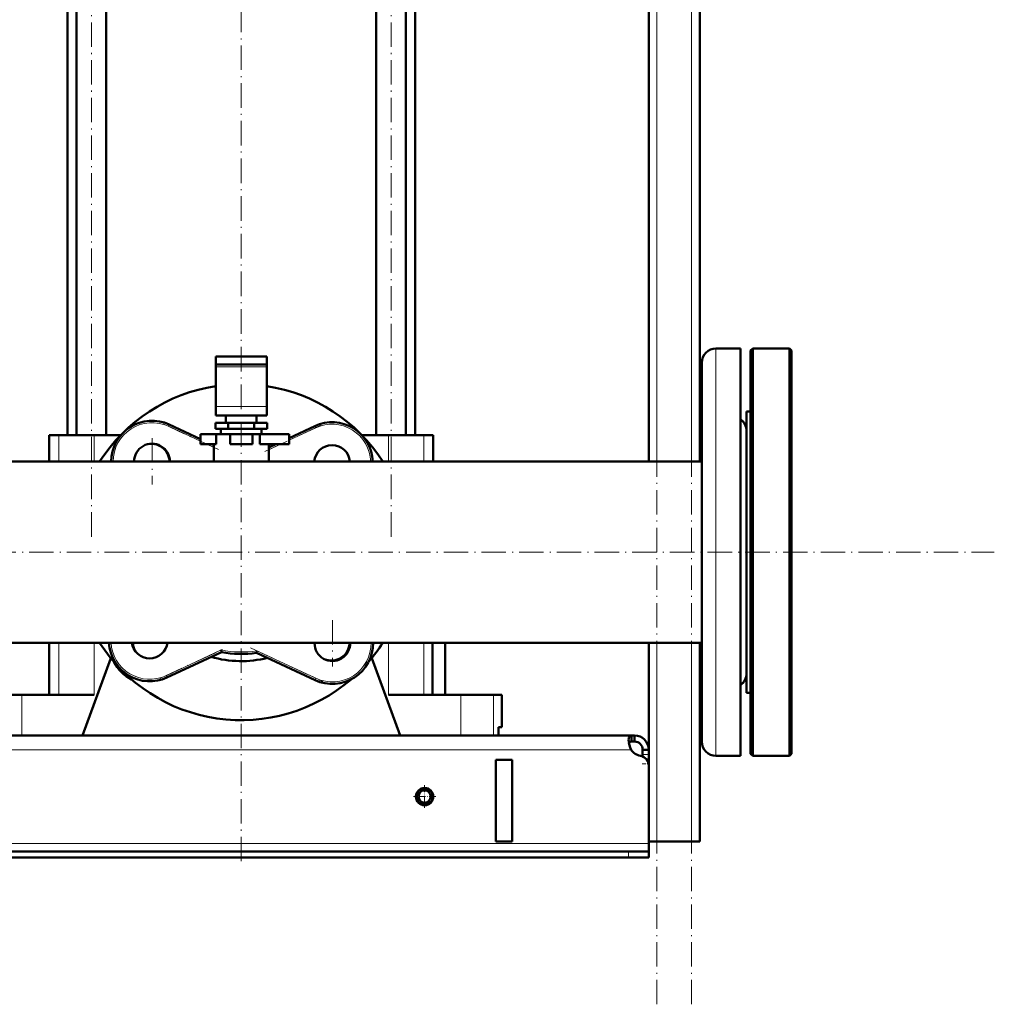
# Model space of a CAD drawing. Extents: x -1768 to 2122, y -1862 to 865.
# Tile 42 of 63: x 288 to 766, y -638 to -155. Entities that reach past the tile are written whole.
import ezdxf

# ---------------------------------------------------------------- set-up
doc = ezdxf.new("R2010")
doc.units = 0
doc.linetypes.add('DASHDOT', pattern=[18.5, 12, -3, 0.5, -3])

msp = doc.modelspace()

# ---------------------------------------------------------------- linework, layer by layer
at = {"color": 7, "linetype": 'DASHDOT', "lineweight": 18}
for p, q in [((600.57, -638.12), (600.57, 321.88)), ((617.57, -638.12), (617.57, 321.88)), ((323.03, -408.52), (323.03, 190.28)), ((470.1, -408.52), (470.1, 190.28)), ((396.57, 184.13), (396.57, -568.87)), ((385.33, -365.77), (358.18, -353.11)), ((435.8, -353.84), (407.73, -366.93)), ((352.76, -360.17), (352.76, -382.92)), ((364.13, -371.55), (341.38, -371.55)), ((-429.03, -416.12), (766.17, -416.12)), ((441.27, -449.46), (441.27, -472.21)), ((356.54, -478.21), (389.59, -462.79)), ((401.16, -463.09), (436.54, -479.59)), ((452.65, -460.83), (429.9, -460.83))]:
    msp.add_line(p, q, dxfattribs=at)
at = {"color": 7, "lineweight": 50}
for p, q in [((596.57, -371.67), (596.57, 241.88)), ((315.73, -358.62), (315.73, 93.38)), ((330.33, -358.62), (330.33, 93.38)), ((462.8, -358.62), (462.8, 93.38)), ((477.4, -358.62), (477.4, 93.38)), ((311.22, -358.62), (311.22, 77.38)), ((481.92, -358.62), (481.92, 77.38)), ((621.57, -371.67), (621.57, 71.88)), ((641.57, -316.12), (629.57, -316.12)), ((641.57, -316.12), (629.57, -316.12)), ((641.57, -316.12), (641.57, -368.18)), ((646.57, -317.12), (647.57, -316.12)), ((646.57, -416.12), (646.57, -317.12)), ((647.57, -416.12), (647.57, -316.12)), ((647.57, -316.12), (665.57, -316.12)), ((665.57, -416.12), (665.57, -316.12)), ((666.57, -317.12), (665.57, -316.12)), ((666.57, -416.12), (666.57, -317.12)), ((384.07, -320.02), (384.07, -324.02)), ((396.57, -320.02), (384.07, -320.02)), ((409.07, -320.02), (396.57, -320.02)), ((409.07, -320.02), (409.07, -324.02)), ((622.57, -323.12), (622.57, -371.54)), ((384.07, -325.19), (384.07, -324.02)), ((396.57, -324.02), (384.07, -324.02)), ((384.07, -344.63), (384.07, -325.19)), ((409.07, -324.02), (396.57, -324.02)), ((409.07, -325.19), (409.07, -324.02)), ((409.07, -344.63), (409.07, -325.19)), ((384.07, -344.63), (384.07, -349.02)), ((409.07, -344.63), (409.07, -349.02)), ((644.57, -347.12), (646.57, -347.12)), ((644.57, -355.57), (644.57, -347.12)), ((644.57, -347.12), (646.57, -347.12)), ((390.21, -352.62), (383.86, -352.62)), ((383.86, -355.62), (383.86, -352.62)), ((384.07, -349.02), (409.07, -349.02)), ((389.07, -352.62), (389.07, -349.02)), ((402.92, -352.62), (390.21, -352.62)), ((390.21, -355.62), (390.21, -352.62)), ((409.27, -352.62), (402.92, -352.62)), ((402.92, -355.62), (402.92, -352.62)), ((404.07, -349.02), (404.07, -352.62)), ((409.27, -355.62), (409.27, -352.62)), ((361.21, -353.42), (376.57, -360.58)), ((390.21, -355.62), (383.86, -355.62)), ((386.57, -355.62), (386.57, -358.12)), ((402.92, -355.62), (390.21, -355.62)), ((409.27, -355.62), (402.92, -355.62)), ((406.57, -355.62), (406.57, -358.12)), ((420.07, -360.08), (432.69, -354.19)), ((644.57, -485.12), (644.57, -355.57)), ((304.61, -358.62), (302.32, -358.62)), ((302.32, -358.62), (302.32, -371.67)), ((306.95, -358.62), (304.61, -358.62)), ((324.32, -358.62), (306.95, -358.62)), ((337.4, -358.62), (324.32, -358.62)), ((376.57, -358.12), (384.24, -358.12)), ((376.57, -363.12), (376.57, -358.12)), ((391.07, -358.12), (384.24, -358.12)), ((384.24, -363.12), (384.24, -358.12)), ((386.57, -358.12), (396.57, -358.12)), ((391.07, -358.12), (402.07, -358.12)), ((391.07, -363.12), (391.07, -358.12)), ((396.57, -358.12), (406.57, -358.12)), ((405.63, -358.12), (402.07, -358.12)), ((402.07, -363.12), (402.07, -358.12)), ((405.63, -363.12), (405.63, -358.12)), ((405.63, -358.12), (420.07, -358.12)), ((420.07, -363.12), (420.07, -358.12)), ((468.81, -358.62), (455.73, -358.62)), ((486.18, -358.62), (468.81, -358.62)), ((490.82, -358.62), (486.18, -358.62)), ((490.82, -358.62), (490.82, -371.67)), ((376.57, -363.12), (384.24, -363.12)), ((382.02, -363.12), (383.07, -363.61)), ((383.07, -363.12), (383.07, -371.67)), ((391.07, -363.12), (402.07, -363.12)), ((405.63, -363.12), (420.07, -363.12)), ((410.07, -371.67), (410.07, -363.12)), ((410.07, -364.74), (413.53, -363.12)), ((622.57, -371.67), (160.02, -371.67)), ((178.07, -371.67), (302.31, -371.67)), ((490.81, -371.67), (596.56, -371.67)), ((621.56, -371.67), (622.57, -371.67)), ((622.57, -371.54), (622.57, -509.12)), ((641.57, -368.18), (641.57, -516.12)), ((646.57, -515.12), (646.57, -416.12)), ((647.57, -516.12), (647.57, -416.12)), ((665.57, -516.12), (665.57, -416.12)), ((666.57, -515.12), (666.57, -416.12)), ((622.57, -460.57), (-329.43, -460.57)), ((302.32, -460.57), (302.32, -486.12)), ((490.46, -460.57), (490.46, -486.12)), ((496.57, -486.12), (496.57, -460.57)), ((596.57, -521.01), (596.57, -460.57)), ((621.57, -558.12), (621.57, -460.57)), ((318.57, -506.12), (332.5, -468.11)), ((386.86, -465.17), (360.06, -477.67)), ((386.86, -465.17), (386.73, -464.13)), ((404.08, -465.56), (404.23, -464.52)), ((432.82, -478.96), (404.08, -465.56)), ((460.63, -468.11), (474.57, -506.12)), ((272.77, -486.12), (288.81, -486.12)), ((288.81, -486.12), (324.32, -486.12)), ((468.81, -486.12), (504.32, -486.12)), ((496.57, -486.12), (499.79, -486.12)), ((504.32, -486.12), (520.36, -486.12)), ((520.36, -486.12), (524.42, -486.12)), ((524.42, -502.12), (524.42, -486.12)), ((644.57, -485.12), (646.57, -485.12)), ((522.85, -506.12), (522.85, -502.12)), ((524.42, -502.12), (522.85, -502.12)), ((522.85, -502.12), (522.85, -506.12)), ((588.03, -506.12), (-294.9, -506.12)), ((288.81, -506.12), (272.77, -506.12)), ((318.57, -506.12), (288.81, -506.12)), ((504.32, -506.12), (474.57, -506.12)), ((520.36, -506.12), (504.32, -506.12)), ((522.85, -506.12), (520.36, -506.12)), ((588.03, -506.12), (588.03, -509.12)), ((589.57, -506.12), (588.03, -506.12)), ((589.57, -506.12), (589.57, -509.12)), ((589.57, -509.12), (588.03, -509.12)), ((593.57, -513.12), (593.57, -515.53)), ((596.57, -513.12), (593.57, -513.12)), ((593.57, -515.53), (593.57, -516.42)), ((596.57, -513.12), (596.57, -515.53)), ((596.57, -515.53), (596.57, -520.05)), ((641.57, -516.12), (629.57, -516.12)), ((646.57, -515.12), (647.57, -516.12)), ((647.57, -516.12), (665.57, -516.12)), ((666.57, -515.12), (665.57, -516.12)), ((529.57, -518.12), (521.57, -518.12)), ((521.57, -518.12), (521.57, -558.12)), ((529.57, -518.12), (529.57, -558.12)), ((596.57, -520.05), (596.57, -558.12)), ((596.57, -521.01), (596.57, -559.12)), ((529.57, -558.12), (521.57, -558.12)), ((600.57, -558.12), (596.57, -558.12)), ((596.57, -559.12), (596.57, -563.12)), ((617.57, -558.12), (600.57, -558.12)), ((621.57, -558.12), (617.57, -558.12)), ((586.57, -563.12), (-293.43, -563.12)), ((586.57, -563.12), (596.57, -563.12)), ((596.57, -563.12), (596.57, -566.12)), ((-293.43, -566.12), (586.57, -566.12)), ((586.57, -566.12), (596.57, -566.12))]:
    msp.add_line(p, q, dxfattribs=at)
at = {"color": 7, "lineweight": 18}
for p, q in [((600.57, -371.67), (600.57, 241.88)), ((617.57, -371.67), (617.57, 241.88)), ((629.57, -316.12), (629.57, -368.18)), ((384.07, -325.19), (409.07, -325.19)), ((384.07, -344.63), (409.07, -344.63)), ((361.21, -353.42), (360.79, -354.33)), ((376.57, -361.68), (360.79, -354.33)), ((433.11, -355.1), (420.07, -361.18)), ((432.69, -354.19), (433.11, -355.1)), ((306.95, -358.62), (306.95, -371.67)), ((324.32, -358.62), (324.32, -371.67)), ((468.81, -358.62), (468.81, -371.67)), ((486.18, -358.62), (486.18, -371.67)), ((383.07, -364.72), (379.65, -363.12)), ((415.9, -363.12), (410.07, -365.84)), ((629.57, -368.18), (629.57, -516.12)), ((306.95, -460.57), (306.95, -486.12)), ((324.32, -460.57), (324.32, -486.12)), ((468.81, -460.57), (468.81, -486.12)), ((486.18, -460.57), (486.18, -486.12)), ((600.57, -558.12), (600.57, -460.57)), ((617.57, -558.12), (617.57, -460.57)), ((359.64, -476.76), (386.73, -464.13)), ((404.23, -464.52), (433.24, -478.05)), ((359.64, -476.76), (360.06, -477.67)), ((433.24, -478.05), (432.82, -478.96)), ((288.81, -486.12), (288.81, -506.12)), ((504.32, -486.12), (504.32, -506.12)), ((520.36, -486.12), (520.36, -506.12)), ((587.89, -513.12), (-294.76, -513.12)), ((596.57, -515.53), (593.57, -515.53)), ((596.57, -520.05), (596.47, -520.05)), ((596.57, -559.12), (-303.43, -559.12)), ((586.57, -563.12), (586.57, -566.12))]:
    msp.add_line(p, q, dxfattribs=at)
at = {"color": 7, "linetype": 'DASHDOT', "lineweight": 18, "ltscale": 0.089999}
msp.add_line((596.87, -520.05), (593.27, -520.05), dxfattribs=at)
at = {"color": 7, "linetype": 'DASHDOT', "lineweight": 18, "ltscale": 0.276251}
for p, q in [((486.57, -530.6), (486.57, -541.65)), ((492.09, -536.12), (481.04, -536.12))]:
    msp.add_line(p, q, dxfattribs=at)
at = {"color": 7, "linetype": 'DASHDOT', "lineweight": 18, "ltscale": 0.090015}
msp.add_line((586.57, -562.82), (586.57, -566.42), dxfattribs=at)
at = {"color": 7, "lineweight": 50}
for points in [[(588.03, -506.12), (587.77, -506.14), (587.54, -506.2), (587.28, -506.35), (587.07, -506.58), (586.9, -506.89), (586.81, -507.17), (586.74, -507.5), (586.69, -508.27)], [(586.69, -508.27), (586.74, -509.15), (586.88, -510.11), (587.12, -511.1), (587.45, -512.1), (587.89, -513.12)], [(588.03, -509.12), (587.74, -509.14), (587.48, -509.18), (587.19, -509.3), (586.97, -509.47), (586.81, -509.71)], [(588.03, -509.12), (587.74, -509.14), (587.48, -509.18), (587.2, -509.29), (586.97, -509.47), (586.81, -509.7)], [(586.81, -509.71), (587.05, -510.84), (587.41, -512), (587.89, -513.12)]]:
    msp.add_lwpolyline(points, dxfattribs=at)
for radius in [4.25, 4, 3]:
    msp.add_circle((486.57, -536.12), radius, dxfattribs=at)
for centre, radius, start, end in [((629.57, -323.12), 7, 90, 180), ((629.57, -323.12), 7, 90, 180), ((396.57, -416.12), 82.5, 98.7148, 147.399), ((396.57, -416.12), 82.5, 32.601, 81.2853), ((352.76, -371.55), 20, 65, 180.3637), ((441.14, -372.31), 20, 1.8385, 115), ((637.57, -356.62), 7, 0.4869, 55.1562), ((637.57, -356.62), 7, 0, 55.1501), ((352.76, -371.55), 8.75, 359.1686, 180.8314), ((352.37, -371.93), 9, 1.6277, 105.8164), ((396.57, -416.12), 53.5, 74.8027, 75.3842), ((441.14, -372.31), 8.75, 4.2053, 175.7947), ((440.76, -371.93), 9, 1.6277, 15.8154), ((396.57, -416.12), 82.5, 212.6013, 310.7565), ((351.61, -459.54), 20, 182.9558, 295), ((351.61, -459.54), 8.75, 186.7688, 353.2312), ((352.37, -460.32), 9, 181.63, 207.8137), ((441.27, -460.83), 8.75, 178.304, 180), ((441.27, -460.83), 8.75, 180, 1.696), ((441.27, -460.83), 20, 245, 0.7419), ((440.76, -460.32), 9, 247.269, 358.37), ((396.57, -416.12), 82.5, 319.2434, 327.3987), ((396.57, -416.12), 53.5, 253.9586, 283.9182), ((396.57, -416.12), 50, 258.8069, 278.6429), ((351.86, -460.83), 20, 207.2291, 242.7676), ((637.57, -475.62), 7, 304.8438, 359.4856), ((637.57, -475.62), 7, 304.8499, 360), ((589.57, -513.12), 7, 360, 90), ((589.57, -513.12), 4, 360, 90), ((629.57, -509.12), 7, 180, 270), ((593.69, -509.2), 7, 214.1326, 259.8098), ((591.57, -521.01), 5, 0, 79.8098)]:
    msp.add_arc(centre, radius, start, end, dxfattribs=at)
at = {"color": 7, "lineweight": 18}
for centre, radius, start, end in [((352.76, -371.55), 19, 65, 180.3829), ((441.14, -372.31), 19, 1.9353, 115), ((351.61, -459.54), 19, 183.1115, 295), ((441.27, -460.83), 19, 245, 0.7809), ((396.57, -416.12), 49, 258.4265, 278.9948)]:
    msp.add_arc(centre, radius, start, end, dxfattribs=at)

doc.saveas('drawing.dxf')
